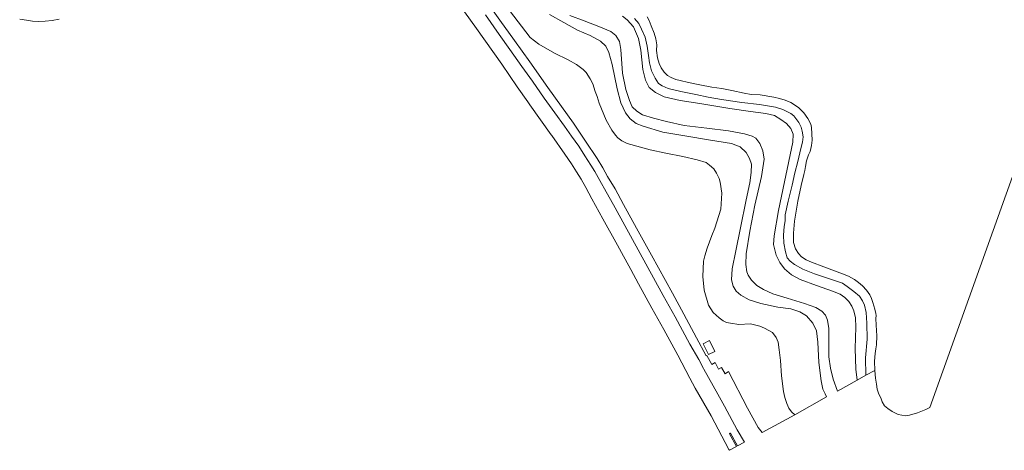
# Model space of a CAD drawing. Extents: x 184075 to 186166, y 346026 to 349063.
# Tile 46 of 136: x 184895 to 185305, y 346141 to 346320. Entities that reach past the tile are written whole.
import ezdxf

# ---------------------------------------------------------------- set-up
doc = ezdxf.new("R2010")
doc.units = 0
for name, color, linetype, lineweight in [('B-ME-GR-GRAS-GV', 60, 'Continuous', 13), ('B-ME-OG-WATER_POEL-GV', 7, 'Continuous', 18), ('B-ME-VH-VERHARDING_ASFALT-GV', 252, 'Continuous', 18)]:
    doc.layers.add(name, color=color, linetype=linetype, lineweight=lineweight)

msp = doc.modelspace()

# ---------------------------------------------------------------- linework, layer by layer
at = {"layer": 'B-ME-GR-GRAS-GV'}
for points in [[(185098.692, 346323.83, 28.419), (185107.245, 346312.66, 28.406), (185110.838, 346309.833, 28.264), (185117.364, 346306.093, 28.023), (185123.052, 346303.419, 27.961), (185126.606, 346301.423, 27.959), (185129.386, 346299.338, 28.004), (185130.513, 346298.105, 27.997), (185132.236, 346295.448, 28.004), (185133.387, 346293.392, 28.004), (185134.277, 346290.281, 28.019), (185135.128, 346288.084, 28.019), (185136.019, 346285.346, 28.009), (185138.854, 346278.24, 27.976), (185141.188, 346274.152, 28.015), (185142.821, 346272.02, 28.112), (185143.808, 346270.878, 28.112), (185145.459, 346269.694, 28.127), (185147.652, 346268.633, 28.095), (185157.264, 346266.024, 28.091), (185163.787, 346264.595, 28.076), (185170.817, 346263.139, 28.062), (185176.783, 346261.845, 27.982), (185180.447, 346260.647, 27.922), (185181.899, 346259.604, 27.892), (185183.666, 346258.112, 27.935), (185184.817, 346256.222, 27.956), (185185.884, 346253.999, 27.98), (185186.322, 346252.552, 27.989), (185186.984, 346247.994, 28.004), (185186.619, 346241.228, 27.952), (185184.097, 346233.361, 27.896), (185182.926, 346230.287, 27.905), (185180.976, 346225.129, 28.132), (185180.012, 346221.889, 28.171), (185179.433, 346219.662, 28.194), (185179.152, 346213.353, 28.216), (185179.662, 346207.54, 28.017), (185181.434, 346201.425, 28.008), (185183.464, 346198.303, 28.006), (185185.853, 346196.061, 28.015), (185187.562, 346194.909, 28.008), (185188.974, 346194.199, 28.021), (185190.603, 346193.921, 27.974), (185194.093, 346193.372, 27.978), (185198.974, 346193.56, 27.959), (185202.879, 346192.677, 27.931), (185204.723, 346191.833, 27.944), (185208.052, 346189.93, 27.956), (185209.644, 346187.922, 27.997), (185210.395, 346185.942, 28.011), (185210.837, 346182.848, 28.03), (185211.4, 346178.382, 28.101), (185211.875, 346171.963, 27.937), (185212.674, 346165.443, 28.102), (185213.216, 346162.922, 28.149), (185214.075, 346160.451, 28.208), (185214.96, 346158.57, 28.22), (185216.012, 346157.063, 28.14), (185217.414, 346155.796, 27.971), (185203.821, 346148.396, 28.154), (185202.15, 346150.508, 28.128), (185197.69, 346158.505, 28.142), (185189.862, 346173.731, 28.09), (185188.37, 346172.799, 28.096), (185186.924, 346175.475, 28.098), (185185.647, 346174.806, 28.157), (185184.313, 346177.458, 28.183), (185182.918, 346176.699, 28.199), (185180.796, 346180.44, 28.144), (185180.546, 346180.293, 28.19), (185176.526, 346187.823, 28.152), (185171.169, 346197.557, 28.152), (185166.486, 346206.303, 28.175), (185157.713, 346222.123, 28.196), (185151.504, 346233.447, 28.23), (185146.075, 346243.294, 28.147), (185142.656, 346249.678, 28.16), (185139.515, 346254.872, 28.139), (185137.471, 346258.44, 28.147), (185135.122, 346262.387, 28.05), (185130.329, 346269.505, 28.052), (185125.24, 346277.04, 28.084), (185120.353, 346283.907, 28.141), (185114.665, 346291.808, 28.219), (185107.091, 346302.503, 28.36), (185100.745, 346311.465, 28.39), (185094.725, 346319.888, 28.481), (185087.322, 346330.214, 28.527)], [(185115.339, 346322.253, 25.274), (185121.287, 346318.923, 25.395), (185126.975, 346315.73, 25.422), (185132.191, 346313.477, 25.429), (185136.584, 346311.194, 25.445), (185138.794, 346309.067, 25.387), (185140.025, 346306.478, 25.426), (185141.376, 346301.372, 25.314), (185143.424, 346291.365, 25.353), (185145.049, 346285.479, 25.416), (185146.88, 346281.394, 25.501), (185148.88, 346278.847, 25.551), (185151.422, 346276.899, 25.541), (185154.298, 346275.752, 25.511), (185162.541, 346273.292, 25.562), (185172.513, 346271.691, 25.424), (185181.424, 346270.131, 25.5), (185191.103, 346268.615, 25.475), (185194.621, 346267.208, 25.384), (185197.216, 346264.801, 25.38), (185198.6, 346262.372, 25.387), (185199.325, 346259.954, 25.475), (185199.284, 346256.54, 25.408), (185198.644, 346252.189, 25.374), (185197.132, 346245.232, 25.26), (185194.748, 346233.513, 25.19), (185192.795, 346223.97, 25.372), (185191.286, 346216.507, 25.369), (185191.071, 346211.964, 25.467), (185191.804, 346209.233, 25.566), (185192.947, 346207.208, 25.581), (185194.869, 346205.534, 25.488), (185198.327, 346203.596, 25.422), (185203.258, 346202.069, 25.387), (185210.332, 346200.472, 25.389), (185215.688, 346199.803, 25.426), (185219.495, 346198.643, 25.437), (185222.273, 346196.973, 25.41), (185224.917, 346193.913, 25.389), (185226.404, 346190.722, 25.31), (185226.987, 346185.924, 25.194), (185227.417, 346177.561, 25.296), (185228.396, 346169.912, 25.382), (185229.11, 346166.485, 25.464), (185230.068, 346164.501, 25.473), (185230.618, 346163.196, 25.441), (185217.414, 346155.796, 27.971), (185216.012, 346157.063, 28.14), (185214.96, 346158.57, 28.22), (185214.075, 346160.451, 28.208), (185213.216, 346162.922, 28.149), (185212.674, 346165.443, 28.102), (185211.875, 346171.963, 27.937), (185211.4, 346178.382, 28.101), (185210.837, 346182.848, 28.03), (185210.395, 346185.942, 28.011), (185209.644, 346187.922, 27.997), (185208.052, 346189.93, 27.956), (185204.723, 346191.833, 27.944), (185202.879, 346192.677, 27.931), (185198.974, 346193.56, 27.959), (185194.093, 346193.372, 27.978), (185190.603, 346193.921, 27.974), (185188.974, 346194.199, 28.021), (185187.562, 346194.909, 28.008), (185185.853, 346196.061, 28.015), (185183.464, 346198.303, 28.006), (185181.434, 346201.425, 28.008), (185179.662, 346207.54, 28.017), (185179.152, 346213.353, 28.216), (185179.433, 346219.662, 28.194), (185180.012, 346221.889, 28.171), (185180.976, 346225.129, 28.132), (185182.926, 346230.287, 27.905), (185184.097, 346233.361, 27.896), (185186.619, 346241.228, 27.952), (185186.984, 346247.994, 28.004), (185186.322, 346252.552, 27.989), (185185.884, 346253.999, 27.98), (185184.817, 346256.222, 27.956), (185183.666, 346258.112, 27.935), (185181.899, 346259.604, 27.892), (185180.447, 346260.647, 27.922), (185176.783, 346261.845, 27.982), (185170.817, 346263.139, 28.062), (185163.787, 346264.595, 28.076), (185157.264, 346266.024, 28.091), (185147.652, 346268.633, 28.095), (185145.459, 346269.694, 28.127), (185143.808, 346270.878, 28.112), (185142.821, 346272.02, 28.112), (185141.188, 346274.152, 28.015), (185138.854, 346278.24, 27.976), (185136.019, 346285.346, 28.009), (185135.128, 346288.084, 28.019), (185134.277, 346290.281, 28.019), (185133.387, 346293.392, 28.004), (185132.236, 346295.448, 28.004), (185130.513, 346298.105, 27.997), (185129.386, 346299.338, 28.004), (185126.606, 346301.423, 27.959), (185123.052, 346303.419, 27.961), (185117.364, 346306.093, 28.023), (185110.838, 346309.833, 28.264), (185107.245, 346312.66, 28.406), (185098.692, 346323.83, 28.419)], [(185145.682, 346321.602, 22.455), (185147.612, 346319.965, 22.379), (185150.285, 346317.035, 22.305), (185152.415, 346312.281, 22.366), (185153.276, 346307.421, 22.375), (185154.108, 346299.377, 22.501), (185155.198, 346294.932, 22.563), (185156.763, 346291.918, 22.584), (185159.486, 346289.736, 22.596), (185163.082, 346287.981, 22.533), (185169.623, 346286.522, 22.448), (185177.911, 346285.219, 22.408), (185190.4, 346283.134, 22.523), (185199.013, 346281.894, 22.461), (185205.349, 346281.084, 22.497), (185208.904, 346280.194, 22.485), (185211.57, 346278.627, 22.495), (185213.945, 346276.891, 22.506), (185215.751, 346274.874, 22.47), (185216.66, 346272.493, 22.419), (185216.556, 346269.151, 22.364), (185213.124, 346252.624, 22.392), (185210.549, 346240.73, 22.444), (185208.861, 346230.194, 22.438), (185208.537, 346226.648, 22.497), (185209.675, 346222.154, 22.512), (185211.201, 346219.052, 22.468), (185213.122, 346216.503, 22.55), (185215.958, 346214.043, 22.573), (185219.653, 346212.032, 22.615), (185226.401, 346209.496, 22.584), (185233.032, 346207.22, 22.647), (185236.198, 346205.892, 22.626), (185238.217, 346204.566, 22.55), (185239.808, 346202.889, 22.516), (185241.052, 346200.88, 22.48), (185241.986, 346198.96, 22.474), (185242.579, 346196.124, 22.436), (185242.839, 346192.234, 22.372), (185242.544, 346183.411, 22.4), (185242.785, 346174.721, 22.438), (185243.379, 346170.231, 22.307), (185235.192, 346165.59, 24.981), (185233.324, 346170.558, 24.975), (185232.236, 346175.1, 24.991), (185231.578, 346179.915, 24.981), (185231.551, 346186.943, 24.989), (185231.525, 346191.714, 25.057), (185231.011, 346195.077, 25.093), (185230.146, 346197.215, 25.019), (185228.621, 346198.839, 25.011), (185226.066, 346200.381, 25.025), (185221.432, 346202.017, 25.099), (185214.243, 346204.321, 25.064), (185208.256, 346206.084, 25.017), (185204.368, 346207.923, 25.004), (185201.546, 346209.486, 24.958), (185199.313, 346211.774, 24.96), (185197.991, 346213.78, 25.008), (185197.411, 346215.194, 24.947), (185197.057, 346218.229, 24.979), (185197.118, 346222.689, 24.989), (185198.692, 346232.103, 25.006), (185200.695, 346242.918, 24.943), (185203.5, 346254.8, 24.92), (185204.577, 346262.068, 24.898), (185204.068, 346265.547, 24.852), (185202.831, 346268.546, 24.928), (185201.165, 346270.843, 24.898), (185199.619, 346271.674, 24.89), (185196.393, 346272.646, 24.871), (185189.804, 346273.804, 24.926), (185180.792, 346274.997, 24.979), (185171.405, 346276.079, 25.072), (185164.034, 346277.742, 25.023), (185158.559, 346279.099, 25.085), (185154.069, 346280.509, 25.084), (185151.719, 346282.006, 25.093), (185149.723, 346283.871, 25.125), (185148.635, 346286.408, 25.118), (185147.107, 346291.067, 25.16), (185145.666, 346297.866, 25.082), (185144.942, 346307.617, 24.994), (185144.504, 346311.06, 25), (185142.943, 346313.567, 24.88), (185140.856, 346315.2, 24.973), (185136.533, 346316.923, 25.038), (185129.731, 346319.567, 25.078), (185123.823, 346321.858, 25.064)], [(185150.726, 346320.581, 22.236), (185152.502, 346318.512, 22.244), (185153.62, 346316.201, 22.274), (185155.127, 346312.753, 22.236), (185155.973, 346309.043, 22.191), (185156.458, 346305.2, 22.172), (185156.927, 346302.159, 22.206), (185157.8, 346298.832, 22.211), (185159.26, 346295.784, 22.194), (185160.732, 346293.491, 22.251), (185162.146, 346292.592, 22.234), (185164.652, 346291.527, 22.213), (185169.914, 346290.179, 22.217), (185176.26, 346288.978, 22.183), (185181.337, 346287.846, 22.16), (185186.906, 346286.915, 22.209), (185195.303, 346285.665, 22.134), (185202.755, 346284.801, 22.172), (185209.382, 346283.731, 22.16), (185212.398, 346282.689, 22.118), (185215.797, 346281.095, 22.137), (185217.003, 346280.048, 22.092), (185219.089, 346277.365, 22.168), (185220.018, 346275.427, 22.202), (185220.427, 346273.682, 22.204), (185220.905, 346271.378, 22.137), (185220.568, 346269.08, 22.09), (185219.888, 346266.469, 22.054), (185218.647, 346261.164, 22.137), (185217.438, 346256.356, 22.077), (185216.275, 346251.224, 22.173), (185214.655, 346244.66, 22.105), (185213.306, 346238.873, 22.137), (185213.395, 346236.48, 22.191), (185212.946, 346234.032, 22.13), (185212.668, 346230.515, 22.13), (185212.822, 346227.193, 22.192), (185213.456, 346223.492, 22.139), (185214.245, 346221.099, 22.187), (185215.448, 346219.605, 22.175), (185217.286, 346218.34, 22.172), (185220.705, 346216.313, 22.168), (185225.635, 346214.435, 22.175), (185231.47, 346212.512, 22.219), (185237.164, 346210.483, 22.189), (185239.216, 346209.131, 22.158), (185241.935, 346207.105, 22.211), (185244.289, 346205.101, 22.191), (185245.581, 346203.218, 22.194), (185246.333, 346201.358, 22.198), (185247.015, 346198.308, 22.202), (185247.308, 346193.866, 22.183), (185247.47, 346187.178, 22.115), (185246.811, 346179.427, 22.073), (185246.959, 346172.234, 22.091), (185243.379, 346170.231, 22.307), (185242.785, 346174.721, 22.438), (185242.544, 346183.411, 22.4), (185242.839, 346192.234, 22.372), (185242.579, 346196.124, 22.436), (185241.986, 346198.96, 22.474), (185241.052, 346200.88, 22.48), (185239.808, 346202.889, 22.516), (185238.217, 346204.566, 22.55), (185236.198, 346205.892, 22.626), (185233.032, 346207.22, 22.647), (185226.401, 346209.496, 22.584), (185219.653, 346212.032, 22.615), (185215.958, 346214.043, 22.573), (185213.122, 346216.503, 22.55), (185211.201, 346219.052, 22.468), (185209.675, 346222.154, 22.512), (185208.537, 346226.648, 22.497), (185208.861, 346230.194, 22.438), (185210.549, 346240.73, 22.444), (185213.124, 346252.624, 22.392), (185216.556, 346269.151, 22.364), (185216.66, 346272.493, 22.419), (185215.751, 346274.874, 22.47), (185213.945, 346276.891, 22.506), (185211.57, 346278.627, 22.495), (185208.904, 346280.194, 22.485), (185205.349, 346281.084, 22.497), (185199.013, 346281.894, 22.461), (185190.4, 346283.134, 22.523), (185177.911, 346285.219, 22.408), (185169.623, 346286.522, 22.448), (185163.082, 346287.981, 22.533), (185159.486, 346289.736, 22.596), (185156.763, 346291.918, 22.584), (185155.198, 346294.932, 22.563), (185154.108, 346299.377, 22.501), (185153.276, 346307.421, 22.375), (185152.415, 346312.281, 22.366), (185150.285, 346317.035, 22.305), (185147.612, 346319.965, 22.379), (185145.682, 346321.602, 22.455)], [(185155.894, 346321.27, 20.981), (185156.85, 346319.715, 20.981), (185157.654, 346317.474, 20.981), (185158.901, 346314.434, 20.981), (185159.555, 346312.129, 20.981), (185159.917, 346309.655, 20.981), (185159.798, 346307.289, 20.981), (185160.236, 346304.196, 20.981), (185160.906, 346301.791, 20.981), (185161.813, 346300.013, 20.981), (185162.969, 346298.218, 20.981), (185164.483, 346296.811, 20.981), (185165.992, 346295.988, 20.981), (185167.888, 346295.157, 20.981), (185169.63, 346294.768, 20.981), (185173.165, 346293.961, 20.981), (185177.824, 346292.961, 20.981), (185182.832, 346292.038, 20.981), (185186.974, 346291.426, 20.981), (185191.207, 346290.696, 20.981), (185196.359, 346289.547, 20.981), (185199.297, 346289.028, 20.981), (185202.964, 346288.813, 20.981), (185208.653, 346287.895, 20.981), (185211.002, 346287.351, 20.981), (185213.341, 346286.674, 20.981), (185215.723, 346285.579, 20.981), (185218.954, 346283.497, 20.981), (185221.1, 346281.346, 20.981), (185222.767, 346279.048, 20.981), (185224.011, 346276.69, 20.981), (185224.265, 346275.213, 20.981), (185224.521, 346272.608, 20.981), (185224.658, 346269.912, 20.981), (185224.284, 346267.798, 20.981), (185223.726, 346265.296, 20.981), (185223.031, 346263.837, 20.981), (185222.305, 346261.451, 20.981), (185221.776, 346259.079, 20.981), (185221.56, 346257.415, 20.981), (185221.129, 346255.741, 20.981), (185219.989, 346251.152, 20.981), (185218.604, 346244.594, 20.981), (185217.214, 346236.268, 20.981), (185216.821, 346231.279, 20.981), (185216.905, 346227.467, 20.981), (185217.739, 346224.753, 20.981), (185218.955, 346222.789, 20.981), (185220.2, 346221.481, 20.981), (185222.167, 346220.186, 20.981), (185224.302, 346219.204, 20.981), (185229.432, 346217.263, 20.981), (185237.187, 346214.444, 20.981), (185239.686, 346213.439, 20.981), (185242.239, 346211.976, 20.981), (185243.922, 346210.803, 20.981), (185245.552, 346209.389, 20.981), (185247.202, 346207.542, 20.981), (185248.564, 346205.624, 20.981), (185249.315, 346204.193, 20.981), (185249.878, 346202.53, 20.981), (185250.672, 346199.727, 20.981), (185251.091, 346197.942, 20.981), (185251.255, 346197.108, 20.981), (185251.139, 346195.889, 20.981), (185251.267, 346193.059, 20.981), (185251.548, 346188.562, 20.981), (185251.366, 346184.867, 20.981), (185251.082, 346183.161, 20.981), (185250.799, 346181.279, 20.981), (185250.587, 346178.058, 20.981), (185250.714, 346174.233, 20.981), (185246.959, 346172.234, 22.091), (185246.811, 346179.427, 22.073), (185247.47, 346187.178, 22.115), (185247.308, 346193.866, 22.183), (185247.015, 346198.308, 22.202), (185246.333, 346201.358, 22.198), (185245.581, 346203.218, 22.194), (185244.289, 346205.101, 22.191), (185241.935, 346207.105, 22.211), (185239.216, 346209.131, 22.158), (185237.164, 346210.483, 22.189), (185231.47, 346212.512, 22.219), (185225.635, 346214.435, 22.175), (185220.705, 346216.313, 22.168), (185217.286, 346218.34, 22.172), (185215.448, 346219.605, 22.175), (185214.245, 346221.099, 22.187), (185213.456, 346223.492, 22.139), (185212.822, 346227.193, 22.192), (185212.668, 346230.515, 22.13), (185212.946, 346234.032, 22.13), (185213.395, 346236.48, 22.191), (185213.306, 346238.873, 22.137), (185214.655, 346244.66, 22.105), (185216.275, 346251.224, 22.173), (185217.438, 346256.356, 22.077), (185218.647, 346261.164, 22.137), (185219.888, 346266.469, 22.054), (185220.568, 346269.08, 22.09), (185220.905, 346271.378, 22.137), (185220.427, 346273.682, 22.204), (185220.018, 346275.427, 22.202), (185219.089, 346277.365, 22.168), (185217.003, 346280.048, 22.092), (185215.797, 346281.095, 22.137), (185212.398, 346282.689, 22.118), (185209.382, 346283.731, 22.16), (185202.755, 346284.801, 22.172), (185195.303, 346285.665, 22.134), (185186.906, 346286.915, 22.209), (185181.337, 346287.846, 22.16), (185176.26, 346288.978, 22.183), (185169.914, 346290.179, 22.217), (185164.652, 346291.527, 22.213), (185162.146, 346292.592, 22.234), (185160.732, 346293.491, 22.251), (185159.26, 346295.784, 22.194), (185157.8, 346298.832, 22.211), (185156.927, 346302.159, 22.206), (185156.458, 346305.2, 22.172), (185155.973, 346309.043, 22.191), (185155.127, 346312.753, 22.236), (185153.62, 346316.201, 22.274), (185152.502, 346318.512, 22.244), (185150.726, 346320.581, 22.236)]]:
    msp.add_polyline3d(points, dxfattribs=at)
msp.add_polyline3d([(185179.235, 346185.263, 28.24), (185181.48, 346180.797, 28.196), (185184.158, 346182.144, 28.104), (185181.913, 346186.61, 28.148)], close=True, dxfattribs=at)
at = {"layer": 'B-ME-OG-WATER_POEL-GV'}
msp.add_polyline3d([(185342.561, 346351.444, 20.981), (185273.596, 346158.853, 20.981), (185271.946, 346158.012, 20.981), (185268.485, 346156.625, 20.981), (185265.116, 346155.645, 20.981), (185263.503, 346155.305, 20.981), (185261.893, 346155.586, 20.981), (185260.373, 346155.925, 20.981), (185257.928, 346157.17, 20.981), (185256.138, 346158.386, 20.981), (185254.687, 346159.469, 20.981), (185253.675, 346161.211, 20.981), (185253.332, 346162.377, 20.981), (185252.238, 346164.8, 20.981), (185251.619, 346166.474, 20.981), (185251.37, 346168.494, 20.981), (185250.982, 346171.032, 20.981), (185250.714, 346174.233, 20.981), (185250.587, 346178.058, 20.981), (185250.799, 346181.279, 20.981), (185251.082, 346183.161, 20.981), (185251.366, 346184.867, 20.981), (185251.548, 346188.562, 20.981), (185251.267, 346193.059, 20.981), (185251.139, 346195.889, 20.981), (185251.255, 346197.108, 20.981), (185251.091, 346197.942, 20.981), (185250.672, 346199.727, 20.981), (185249.878, 346202.53, 20.981), (185249.315, 346204.193, 20.981), (185248.564, 346205.624, 20.981), (185247.202, 346207.542, 20.981), (185245.552, 346209.389, 20.981), (185243.922, 346210.803, 20.981), (185242.239, 346211.976, 20.981), (185239.686, 346213.439, 20.981), (185237.187, 346214.444, 20.981), (185229.432, 346217.263, 20.981), (185224.302, 346219.204, 20.981), (185222.167, 346220.186, 20.981), (185220.2, 346221.481, 20.981), (185218.955, 346222.789, 20.981), (185217.739, 346224.753, 20.981), (185216.905, 346227.467, 20.981), (185216.821, 346231.279, 20.981), (185217.214, 346236.268, 20.981), (185218.604, 346244.594, 20.981), (185219.989, 346251.152, 20.981), (185221.129, 346255.741, 20.981), (185221.56, 346257.415, 20.981), (185221.776, 346259.079, 20.981), (185222.305, 346261.451, 20.981), (185223.031, 346263.837, 20.981), (185223.726, 346265.296, 20.981), (185224.284, 346267.798, 20.981), (185224.658, 346269.912, 20.981), (185224.521, 346272.608, 20.981), (185224.265, 346275.213, 20.981), (185224.011, 346276.69, 20.981), (185222.767, 346279.048, 20.981), (185221.1, 346281.346, 20.981), (185218.954, 346283.497, 20.981), (185215.723, 346285.579, 20.981), (185213.341, 346286.674, 20.981), (185211.002, 346287.351, 20.981), (185208.653, 346287.895, 20.981), (185202.964, 346288.813, 20.981), (185199.297, 346289.028, 20.981), (185196.359, 346289.547, 20.981), (185191.207, 346290.696, 20.981), (185186.974, 346291.426, 20.981), (185182.832, 346292.038, 20.981), (185177.824, 346292.961, 20.981), (185173.165, 346293.961, 20.981), (185169.63, 346294.768, 20.981), (185167.888, 346295.157, 20.981), (185165.992, 346295.988, 20.981), (185164.483, 346296.811, 20.981), (185162.969, 346298.218, 20.981), (185161.813, 346300.013, 20.981), (185160.906, 346301.791, 20.981), (185160.236, 346304.196, 20.981), (185159.798, 346307.289, 20.981), (185159.917, 346309.655, 20.981), (185159.555, 346312.129, 20.981), (185158.901, 346314.434, 20.981), (185157.654, 346317.474, 20.981), (185156.85, 346319.715, 20.981), (185155.894, 346321.27, 20.981)], dxfattribs=at)
at = {"layer": 'B-ME-VH-VERHARDING_ASFALT-GV'}
for points in [[(185088.661, 346322.056, 28.474), (185094.419, 346313.945, 28.364), (185098.807, 346307.714, 28.322), (185103.872, 346300.594, 28.28), (185108.261, 346294.46, 28.178), (185113.143, 346287.478, 28.094), (185117.561, 346281.299, 28.072), (185121.507, 346275.79, 28.022), (185124.539, 346271.593, 28.007), (185127.46, 346267.421, 28.015), (185130.074, 346263.531, 28.056), (185132.539, 346259.578, 28.108), (185134.233, 346256.885, 28.168), (185136.952, 346251.98, 28.208), (185138.196, 346249.796, 28.197), (185142.616, 346241.789, 28.144), (185162.682, 346205.392, 28.109), (185167.621, 346196.476, 28.153), (185173.767, 346185.188, 28.16), (185177.39, 346178.719, 28.205), (185179.436, 346175.019, 28.217), (185179.556, 346174.802, 28.212), (185185.364, 346164.304, 28.258), (185188.066, 346159.421, 28.259), (185193.4, 346149.532, 28.307), (185196.405, 346144.395, 28.328), (185193.523, 346142.829, 28.398), (185190.653, 346148.095, 28.417), (185190.477, 346148.134, 28.432), (185190.32, 346148.043, 28.436), (185190.214, 346147.855, 28.417), (185193.061, 346142.632, 28.398), (185190.266, 346141.06, 28.291), (185190.18, 346141.015, 28.341), (185189.968, 346141.395, 28.296), (185182.541, 346155.292, 28.292), (185175.994, 346166.917, 28.236), (185173.771, 346170.947, 28.22), (185168.758, 346180.598, 28.128), (185162.881, 346191.226, 28.09), (185157.964, 346200.142, 28.082), (185152.42, 346210.17, 28.073), (185149.172, 346216.248, 28.107), (185145.28, 346223.306, 28.148), (185143.585, 346226.378, 28.154), (185137.537, 346237.23, 28.109), (185132.922, 346245.638, 28.004), (185130.388, 346250.327, 27.981), (185128.457, 346253.792, 27.991), (185126.608, 346256.752, 27.958), (185124.533, 346260.094, 28.002), (185121.734, 346264.086, 28.016), (185116.255, 346271.9, 28.043), (185116.062, 346272.175, 28.044), (185107.152, 346284.669, 28.117), (185106.297, 346285.868, 28.124), (185101.925, 346292.183, 28.178), (185095.454, 346301.532, 28.258), (185084.908, 346316.43, 28.395), (185074.92, 346330.347, 28.513)], [(184911.317, 346320.298, 25.531), (184908.424, 346319.791, 25.544), (184905.521, 346319.487, 25.555), (184902.619, 346319.348, 25.56), (184900.216, 346319.481, 25.528), (184897.71, 346319.894, 25.524), (184894.888, 346320.359, 25.546)]]:
    msp.add_polyline3d(points, dxfattribs=at)

doc.saveas('drawing.dxf')
